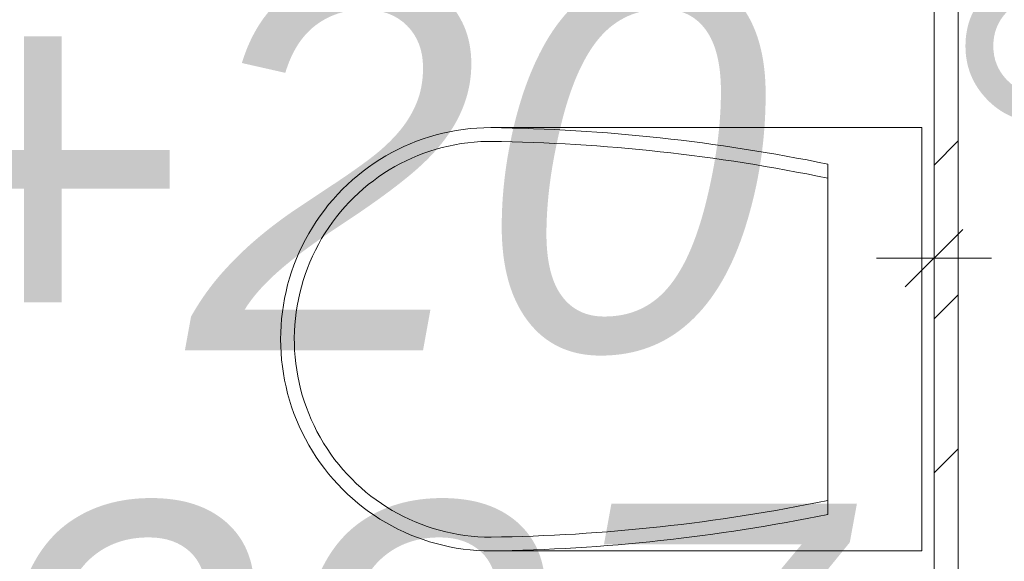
# Model space of a CAD drawing. Header units: millimetres. Extents: x 204754 to 495640, y -178579 to -98814.
# Tile 17 of 179: x 219751 to 220565, y -133784 to -133336. Entities that reach past the tile are written whole.
import ezdxf
from ezdxf.lldxf.tags import DXFTag

# ---------------------------------------------------------------- set-up
doc = ezdxf.new("R2010")
doc.units = ezdxf.units.MM
doc.header["$MEASUREMENT"] = 0
doc.layers.get('0').update_dxf_attribs({"color": 252, "lineweight": 5})
doc.layers.add('IS_Text_Konstrukcji', color=7, linetype='Continuous')
for name, color, linetype, lineweight in [('Nowe_220-A Ściany', 252, 'Continuous', 5), ('Nowe_220-A Ściany_Nr_pióra__87', 252, 'Continuous', 5), ('Nowe_320-W Umeblowanie_Nr_pióra__4', 252, 'Continuous', 5)]:
    doc.layers.add(name, color=color, linetype=linetype, lineweight=lineweight)
tags = doc.linetypes.add('SOLID', pattern=[10, 10, 0]).pattern_tags.tags
tags[6:7] = [DXFTag(74, 4), DXFTag(75, 0), DXFTag(340, '0'), DXFTag(46, 0.0), DXFTag(50, 0.0), DXFTag(44, 0.0), DXFTag(45, 0.0)]
tags[4:5] = [DXFTag(74, 4), DXFTag(75, 0), DXFTag(340, '0'), DXFTag(46, 0.0), DXFTag(50, 0.0), DXFTag(44, 0.0), DXFTag(45, 0.0)]

# ---------------------------------------------------------------- blocks, each defined once
blk = doc.blocks.new('podkład 20251118')
at = {"color": 252, "linetype": 'Continuous', "lineweight": 5}
for p, q in [((220483.36, -133557.2), (220530.86, -133509.7)), ((220530.86, -133509.7), (220483.36, -133557.2)), ((220507.11, -133533.45), (220459.61, -133533.45)), ((220507.11, -133533.45), (220554.61, -133533.45))]:
    blk.add_line(p, q, dxfattribs=at)
at = {"layer": 'Nowe_220-A Ściany', "color": 252, "linetype": 'Continuous', "lineweight": 5}
for p, q in [((220507.11, -133456.4), (220527.11, -133436.4)), ((220507.11, -133583.68), (220527.11, -133563.68)), ((220507.11, -133710.95), (220527.11, -133690.95))]:
    blk.add_line(p, q, dxfattribs=at)
at = {"layer": 'Nowe_220-A Ściany_Nr_pióra__87', "color": 252, "linetype": 'Continuous', "lineweight": 5}
for p, q in [((220507.11, -133178.45), (220507.11, -134138.45)), ((220527.11, -134118.45), (220527.11, -133178.45))]:
    blk.add_line(p, q, dxfattribs=at)
at = {"layer": 'Nowe_320-W Umeblowanie_Nr_pióra__4', "color": 252, "linetype": 'Continuous', "lineweight": 5}
for p, q in [((220140.99, -133425.48), (220497.11, -133425.48)), ((220497.11, -133425.48), (220497.11, -133775.48)), ((220419.35, -133745.28), (220419.35, -133455.68)), ((220140.99, -133775.48), (220497.11, -133775.48))]:
    blk.add_line(p, q, dxfattribs=at)
for centre, major_axis, start_param, end_param in [((220140.99, -133600.48), (0, 175), 0, 3.141593), ((220121, -134926.67), (0, 1501.32), -0.201367, -0.013398), ((220140.99, -133600.48), (0, 163.61), -0.015166, 3.141593), ((220121, -134926.67), (0, 1489.95), -0.202926, -0.013398), ((220121, -132274.3), (0, 1489.95), 3.15499, 3.344519), ((220121, -132274.3), (0, 1501.32), 3.15499, 3.34296)]:
    blk.add_ellipse(centre, major_axis=major_axis, ratio=0.99359, start_param=start_param, end_param=end_param, dxfattribs=at)

msp = doc.modelspace()

# ---------------------------------------------------------------- block references
msp.add_blockref('podkład 20251118', (0, 0))

# ---------------------------------------------------------------- texts
at = {"layer": 'IS_Text_Konstrukcji', "linetype": 'SOLID', "ltscale": 10, "char_height": 309.6}
for s, insert, attachment_point in [('\\fArial|b0|i1;+20 °C', (219638, -133614), 7), ('\\fArial|b0|i1;Φwym: 337 W', (219588, -133736.4), 2)]:
    msp.add_mtext(s, dxfattribs=dict(at, insert=insert, attachment_point=attachment_point))

doc.saveas('drawing.dxf')
